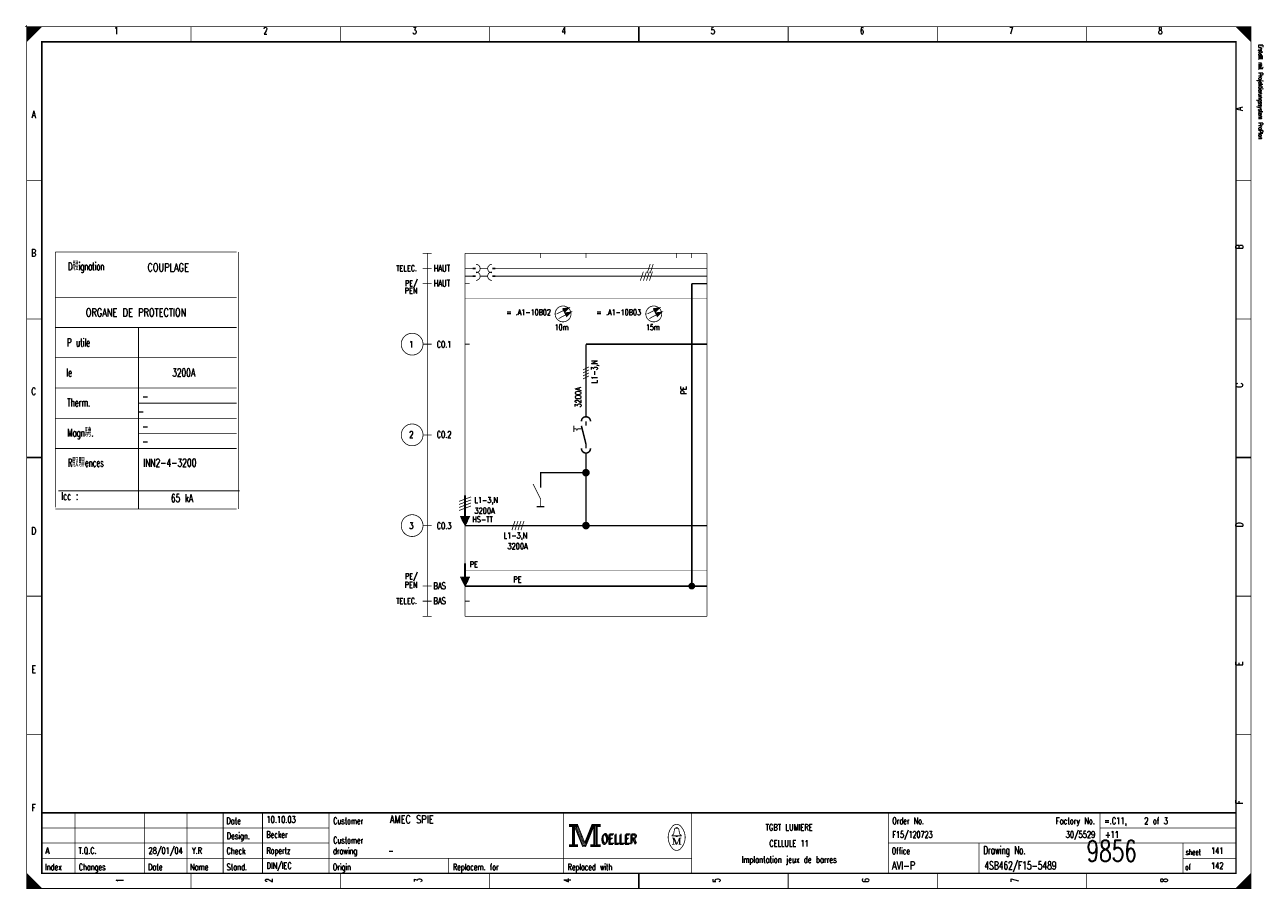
# Model space of a CAD drawing. Extents: x -1 to 409, y 0 to 286.
import ezdxf
from ezdxf.enums import TextEntityAlignment as Align

# ---------------------------------------------------------------- set-up
doc = ezdxf.new("R2010")
doc.units = 0
doc.header["$MEASUREMENT"] = 0
doc.linetypes.add('GESTRICHELT', pattern=[3.75, 3, -0.75])
doc.linetypes.add('STRICH-PUNKT', pattern=[4.7, 3, -0.75, 0.2, -0.75])
doc.layers.get('0').update_dxf_attribs({"color": 9, "linetype": 'CONTINUOUS'})
doc.layers.add('1', color=7, linetype='CONTINUOUS')
doc.styles.get("Standard").update_dxf_attribs({"font": 'TXT', "bigfont": 'TXT'})

msp = doc.modelspace()

# ---------------------------------------------------------------- linework, layer by layer
at = {"color": 0}
for points, const_width in [([(-0.5, 285), (0.5, 285)], 0.25), ([(-0.5, 285), (0.5, 285)], 0.25), ([(-0.5, 285), (0.5, 285)], 0.25), ([(-0.5, 285), (0.5, 285)], 0.25), ([(0, 285.5), (0, 284.5)], 0.25), ([(0, 285.5), (0, 284.5)], 0.25), ([(0, 285.5), (0, 284.5)], 0.25), ([(0, 285.5), (0, 284.5)], 0.25), ([(54.375, 285), (54.375, 280)], 0.25), ([(103.75, 285), (103.75, 280)], 0.25), ([(153.125, 285), (153.125, 280)], 0.25), ([(202.5, 280), (202.5, 285)], 0.5), ([(202.5, 285), (202.5, 280)], 0.25), ([(251.875, 285), (251.875, 280)], 0.25), ([(301.25, 285), (301.25, 280)], 0.25), ([(350.625, 285), (350.625, 280)], 0.25), ([(0, 234.167), (5, 234.167)], 0.25), ([(405, 234.167), (400, 234.167)], 0.25), ([(9.5, 210.5), (69.5, 210.5)], 0.25), ([(9.5, 195.5), (69.5, 195.5)], 0.25), ([(0, 188.334), (5, 188.334)], 0.25), ([(405, 188.334), (400, 188.334)], 0.25), ([(9.5, 185.5), (69.5, 185.5)], 0.25), ([(37, 185.5), (37, 125.5)], 0.25), ([(9.5, 175.5), (69.5, 175.5)], 0.25), ([(9.5, 165.5), (69.5, 165.5)], 0.25), ([(37, 160.5), (69.5, 160.5)], 0.3), ([(185, 157.5), (185, 156)], 0.5), ([(9.5, 155.5), (69.5, 155.5)], 0.25), ([(37, 150.5), (69.5, 150.5)], 0.3), ([(9.5, 145.5), (69.5, 145.5)], 0.25), ([(185, 142.5), (185, 144)], 0.5), ([(5, 142.5), (0, 142.5)], 0.5), ([(0, 142.5), (5, 142.5)], 0.25), ([(400, 142.5), (405, 142.5)], 0.5), ([(405, 142.5), (400, 142.5)], 0.25), ([(10.5, 131.5), (70.5, 131.5)], 0.25), ([(9.5, 125.5), (69.5, 125.5)], 0.25), ([(0, 96.667), (5, 96.667)], 0.25), ([(405, 96.667), (400, 96.667)], 0.25), ([(0, 50.834), (5, 50.834)], 0.25), ([(405, 50.834), (400, 50.834)], 0.25), ([(400, 25), (5, 25)], 0.5), ([(16, 5), (16, 25)], 0.25), ([(39, 5), (39, 25)], 0.25), ([(53, 5), (53, 25)], 0.25), ([(65, 25), (65, 5)], 0.25), ([(78, 25), (78, 5)], 0.25), ([(100, 25), (100, 5)], 0.25), ([(177.5, 25), (177.5, 5)], 0.25), ([(220, 25), (220, 5)], 0.25), ([(285, 25), (285, 5)], 0.25), ([(355, 25), (355, 15)], 0.25), ([(181.5, 20.5), (184, 14.2)], 0.25), ([(184.7, 14.9), (187, 20.6)], 0.25), ([(5, 20), (100, 20)], 0.25), ([(213.5, 16.7), (214.2, 16.7)], 0.25), ([(214.2, 16.7), (215.1, 14.6)], 0.25), ([(214.6, 19.9), (215.5, 19.9)], 0.25), ([(215.1, 14.6), (215.9, 16.7)], 0.25), ([(215.9, 14.6), (215.9, 16.7)], 0.25), ([(215.9, 16.7), (216.5, 16.7)], 0.25), ([(216.1, 16.7), (216.1, 14.6)], 0.25), ([(355, 20), (400, 20)], 0.25), ([(5, 15), (100, 15)], 0.25), ([(184, 14.2), (184.6, 14.2)], 0.25), ([(213.9, 14.6), (214.3, 14.6)], 0.25), ([(216.5, 14.6), (215.7, 14.6)], 0.25), ([(285, 15), (400, 15)], 0.25), ([(315, 15), (315, 5)], 0.25), ([(382.5, 15), (382.5, 5)], 0.25), ([(5, 10), (220, 10)], 0.25), ([(139.5, 10), (139.5, 5)], 0.25), ([(382.5, 10), (400, 10)], 0.25), ([(54.375, 0), (54.375, 5)], 0.25), ([(103.75, 0), (103.75, 5)], 0.25), ([(153.125, 0), (153.125, 5)], 0.25), ([(202.5, 5), (202.5, 0)], 0.5), ([(202.5, 0), (202.5, 5)], 0.25), ([(251.875, 0), (251.875, 5)], 0.25), ([(301.25, 0), (301.25, 5)], 0.25), ([(350.625, 0), (350.625, 5)], 0.25), ([(405, 5), (400, 0)], 0.25), ([(4.75, 0), (4.75, 0.25)], 0.25)]:
    msp.add_lwpolyline(points, dxfattribs=dict(at, const_width=const_width))
at = {"color": 0, "const_width": 0.25, "flags": 128}
for points in [[(0, 142.5), (0, 285), (405, 285), (405, 0), (0, 0), (0, 142.5)], [(0, 285), (5, 285), (0, 280), (0, 285)], [(0.25, 285), (0.25, 280.25), (0.5, 280.5), (0.5, 285), (0.75, 285), (0.75, 280.75), (1, 281), (1, 285), (1.25, 285), (1.25, 281.25), (1.5, 281.5), (1.5, 285), (1.75, 285), (1.75, 281.75), (2, 282)], [(2, 282), (2, 285), (2.25, 285), (2.25, 282.25), (2.5, 282.5), (2.5, 285), (2.75, 285), (2.75, 282.75), (3, 283), (3, 285), (3.25, 285), (3.25, 283.25), (3.5, 283.5), (3.5, 285), (3.75, 285)], [(3.75, 285), (3.75, 283.75), (4, 284), (4, 285), (4.25, 285), (4.25, 284.25), (4.5, 284.5), (4.5, 285), (4.75, 285), (4.75, 284.75)], [(400, 285), (405, 280), (404.75, 280.25), (404.75, 285), (404.5, 285), (404.5, 280.5), (404.25, 280.75), (404.25, 285), (404, 285), (404, 281), (403.75, 281.25), (403.75, 285), (403.5, 285), (403.5, 281.5), (403.25, 281.75)], [(401.5, 283.5), (401.5, 285), (401.25, 285), (401.25, 283.75), (401, 284), (401, 285), (400.75, 285), (400.75, 284.25), (400.5, 284.5), (400.5, 285), (400.25, 285), (400.25, 284.75)], [(403.25, 281.75), (403.25, 285), (403, 285), (403, 282), (402.75, 282.25), (402.75, 285), (402.5, 285), (402.5, 282.5), (402.25, 282.75), (402.25, 285), (402, 285), (402, 283), (401.75, 283.25), (401.75, 285), (401.5, 285)], [(9.5, 126), (9.5, 210.5)], [(70, 125.5), (70, 210.5)], [(179.5, 21.2), (179.5, 20.5), (180.5, 20.5), (180.5, 14.5), (179.5, 14.5), (179.5, 13.8), (182.2, 13.8), (182.2, 14.5), (181.2, 14.5), (181.2, 20.5), (182.2, 20.5), (182.2, 21.2), (179.5, 21.2)], [(180.7, 20.7), (180.7, 14.3), (181, 14.3), (181, 20.7)], [(181.2, 20.5), (183.9, 13.8), (184.9, 13.8), (187.6, 20.5)], [(181.8, 20.5), (184.2, 14.6), (184.6, 14.6)], [(182.2, 21.2), (184.6, 15.2), (187, 21.2)], [(182.2, 20.5), (184.4, 14.9), (184.7, 14.9)], [(184.6, 14.2), (184.9, 14.2), (187.4, 20.5)], [(184.6, 14.6), (184.8, 14.6), (187.2, 20.5)], [(187.6, 20.5), (187.6, 14.5), (186.6, 14.5), (186.6, 13.8), (187.1, 13.8)], [(187, 21.2), (187, 20.5), (188, 20.5), (188, 14.5), (187, 14.5), (187, 13.8), (189.7, 13.8), (189.7, 14.5), (188.7, 14.5), (188.7, 20.5), (189.7, 20.5), (189.7, 21.2), (187, 21.2)], [(187.8, 20.7), (187.8, 14.3), (188.3, 14.3), (188.3, 20.7), (188.5, 20.7), (188.5, 14.3)], [(214.8, 17.4), (213.5, 17.4), (213.5, 17.6), (214, 18), (214.3, 19.6)], [(213.9, 16.7), (213.9, 14.6), (213.5, 14.6)], [(213.9, 16.7), (214.8, 14.6), (215.1, 14.6)], [(214.8, 19.9), (214.8, 20.2), (215.2, 20.2), (215.2, 19.9)], [(215.2, 17.4), (216.5, 17.4), (216.5, 17.6), (216, 18), (215.7, 19.6)], [(0, 5), (0, 0), (5, 0), (0, 5), (0.25, 4.75), (0.25, 0), (0.5, 0), (0.5, 4.5), (0.75, 4.25), (0.75, 0), (1, 0), (1, 4), (1.25, 3.75), (1.25, 0), (1.5, 0)], [(404.75, 4.75), (404.75, 0), (404.5, 0), (404.5, 4.5), (404.25, 4.25), (404.25, 0), (404, 0), (404, 4), (403.75, 3.75), (403.75, 0), (403.5, 0), (403.5, 3.5), (403.25, 3.25), (403.25, 0), (403, 0)], [(1.5, 0), (1.5, 3.5), (1.75, 3.25), (1.75, 0), (2, 0), (2, 3), (2.25, 2.75), (2.25, 0), (2.5, 0), (2.5, 2.5), (2.75, 2.25), (2.75, 0), (3, 0), (3, 2), (3.25, 1.75)], [(3.25, 1.75), (3.25, 0), (3.5, 0), (3.5, 1.5), (3.75, 1.25), (3.75, 0), (4, 0), (4, 1), (4.25, 0.75), (4.25, 0), (4.5, 0), (4.5, 0.5), (4.75, 0.25)], [(401.25, 1.25), (401.25, 0), (401, 0), (401, 1), (400.75, 0.75), (400.75, 0), (400.5, 0), (400.5, 0.5), (400.25, 0.25), (400.25, 0)], [(403, 0), (403, 3), (402.75, 2.75), (402.75, 0), (402.5, 0), (402.5, 2.5), (402.25, 2.25), (402.25, 0), (402, 0), (402, 2), (401.75, 1.75), (401.75, 0), (401.5, 0), (401.5, 1.5), (401.25, 1.25)]]:
    msp.add_lwpolyline(points, dxfattribs=at)
at = {"color": 0, "flags": 128}
for points, const_width in [([(0, 285), (405, 285), (405, 0), (0, 0)], 0.25), ([(5, 280), (400, 280), (400, 5), (5, 5)], 0.5), ([(5, 280), (400, 280), (400, 5), (5, 5)], 0.25), ([(179.7, 21), (182, 21), (182, 20.7), (179.7, 20.7)], 0.25), ([(187.2, 21), (189.5, 21), (189.5, 20.7), (187.2, 20.7)], 0.25), ([(214.8, 17.4), (215.2, 17.4), (215.2, 17.1), (214.8, 17.1)], 0.25), ([(179.7, 14.3), (182, 14.3), (182, 14), (179.7, 14)], 0.25), ([(186.8, 14.3), (189.5, 14.3), (189.5, 14), (186.8, 14)], 0.25)]:
    msp.add_lwpolyline(points, close=True, dxfattribs=dict(at, const_width=const_width))
for points, const_width in [([(186.5, 154.5, 1), (183.5, 154.5, 1)], 0.5), ([(183.5, 145.5, 1), (186.5, 145.5, 1)], 0.5), ([(213.499601, 20.388348, 0.373815), (213.488, 13.425, 0.373815)], 0.25), ([(216.493359, 20.403602, 0.530775), (213.513, 20.413, 0.530775)], 0.25), ([(216.498075, 13.401685, 0.378582), (216.463, 20.438, 0.378582)], 0.25), ([(214.6, 19.9, 0.414214), (214.3, 19.6, 0.414214)], 0.25), ([(215.7, 19.6, 0.414214), (215.4, 19.9, 0.414214)], 0.25), ([(213.502705, 13.401803, 0.532213), (216.488, 13.388, 0.532213)], 0.25)]:
    msp.add_lwpolyline(points, format="xyb", dxfattribs=dict(at, const_width=const_width))
at = {"layer": '1', "color": 0}
for points, const_width in [([(131, 210), (134, 210)], 0.25), ([(132.5, 210), (132.5, 90)], 0.25), ([(145, 210), (185, 210)], 0.25), ([(145, 210), (145, 90)], 0.25), ([(170, 210), (170, 208.5)], 0.25), ([(185, 210), (225, 210)], 0.25), ([(185, 210), (185, 208.5)], 0.25), ([(215, 210), (215, 208.5)], 0.25), ([(220, 210), (220, 208.5)], 0.25), ([(225, 210), (225, 90)], 0.25), ([(131, 205), (134, 205)], 0.25), ([(147.5, 205), (145, 205)], 0.25), ([(145, 205), (146.5, 205)], 0.25), ([(147.5, 205), (148.5, 205)], 0.5), ([(152.5, 205), (150, 205)], 0.25), ([(155, 205), (154, 205)], 0.5), ([(155, 205), (185, 205)], 0.25), ([(185, 205), (205, 205)], 0.25), ([(205, 205), (225, 205)], 0.25), ([(206.25, 206.5), (205.25, 203.5)], 0.25), ([(207.25, 206.5), (206.25, 203.5)], 0.25), ([(147.5, 202.5), (145, 202.5)], 0.25), ([(147.5, 202.5), (148.5, 202.5)], 0.5), ([(152.5, 202.5), (150, 202.5)], 0.25), ([(155, 202.5), (154, 202.5)], 0.5), ([(155, 202.5), (185, 202.5)], 0.25), ([(185, 202.5), (205, 202.5)], 0.25), ([(204, 204), (203, 201)], 0.25), ([(205, 204), (204, 201)], 0.25), ([(206, 204), (205, 201)], 0.25), ([(205, 202.5), (225, 202.5)], 0.25), ([(207, 204), (206, 201)], 0.25), ([(131, 200), (134, 200)], 0.25), ([(145, 200), (146.5, 200)], 0.25), ([(175.325, 190), (179.1, 191.888)], 0.25), ([(175.95, 188.463), (179.8, 190.488)], 0.25), ([(177.513, 191.675), (179.088, 191.875)], 0.5), ([(177.675, 191.325), (179.088, 191.875)], 0.5), ([(179.088, 191.875), (177.825, 190.863)], 0.5), ([(179.088, 191.875), (177.913, 191.088)], 0.5), ([(178.213, 190.275), (179.788, 190.488)], 0.5), ([(178.375, 189.925), (179.788, 190.488)], 0.5), ([(179.788, 190.488), (178.525, 189.463)], 0.5), ([(179.788, 190.488), (178.613, 189.688)], 0.5), ([(205.325, 190), (209.1, 191.888)], 0.25), ([(205.95, 188.463), (209.8, 190.488)], 0.25), ([(207.513, 191.675), (209.088, 191.875)], 0.5), ([(207.675, 191.325), (209.088, 191.875)], 0.5), ([(209.088, 191.875), (207.825, 190.863)], 0.5), ([(209.088, 191.875), (207.913, 191.088)], 0.5), ([(208.213, 190.275), (209.788, 190.488)], 0.5), ([(208.375, 189.925), (209.788, 190.488)], 0.5), ([(209.788, 190.488), (208.525, 189.463)], 0.5), ([(209.788, 190.488), (208.613, 189.688)], 0.5), ([(185, 180), (225, 180)], 0.5), ([(185, 157.5), (185, 180)], 0.5), ([(131, 180), (134, 180)], 0.25), ([(145, 180), (146.5, 180)], 0.25), ([(186, 172.5), (184, 171.5)], 0.25), ([(186, 171.5), (184, 170.5)], 0.25), ([(186, 170.5), (184, 169.5)], 0.25), ([(186, 169.5), (184, 168.5)], 0.25), ([(185, 157.5), (185, 156)], 0.5), ([(181, 153), (181, 151)], 0.25), ([(183.5, 153), (185, 147)], 0.5), ([(185, 154.5), (185, 153)], 0.5), ([(131, 150), (134, 150)], 0.25), ([(185, 145.5), (185, 147)], 0.5), ([(185, 142.5), (185, 144)], 0.5), ([(185, 142.5), (185, 120)], 0.5), ([(170, 135), (170, 132.5)], 0.5), ([(170, 135), (170, 132.5)], 0.25), ([(143, 128), (147, 129.5)], 0.25), ([(143, 127), (147, 128.5)], 0.25), ([(143, 126), (147, 127.5)], 0.25), ([(144.9, 130), (144.9, 122.9)], 0.5), ([(145.1, 122.9), (145.1, 130)], 0.5), ([(145, 130), (145, 120)], 0.25), ([(143, 125), (147, 126.5)], 0.25), ([(131, 120), (134, 120)], 0.25), ([(145, 120), (185, 120)], 0.5), ([(145, 120), (146.5, 120)], 0.25), ([(161.5, 121.5), (160.5, 118.5)], 0.25), ([(162.5, 121.5), (161.5, 118.5)], 0.25), ([(163.5, 121.5), (162.5, 118.5)], 0.25), ([(164.5, 121.5), (163.5, 118.5)], 0.25), ([(185, 120), (205, 120)], 0.5), ([(205, 120), (225, 120)], 0.5), ([(144.9, 107.5), (144.9, 103)], 0.5), ([(145, 107.5), (145, 103)], 0.5), ([(145.1, 107.5), (145.1, 103)], 0.5), ([(131, 100), (134, 100)], 0.25), ([(145, 100), (146.5, 100)], 0.25), ([(131, 95), (134, 95)], 0.25), ([(145, 95), (146.5, 95)], 0.25), ([(131, 90), (134, 90)], 0.25), ([(145, 90), (185, 90)], 0.25), ([(185, 90), (205, 90)], 0.25), ([(205, 90), (225, 90)], 0.25)]:
    msp.add_lwpolyline(points, dxfattribs=dict(at, const_width=const_width))
at = {"layer": '1', "color": 0, "flags": 128}
for points, const_width in [([(148.6, 203.6, 1), (148.6, 206.4, 1)], 0.25), ([(153.9, 206.4, 1), (153.9, 203.6, 1)], 0.25), ([(148.6, 201.1, 1), (148.6, 203.9, 1)], 0.25), ([(153.9, 203.9, 1), (153.9, 201.1, 1)], 0.25), ([(186.5, 154.5, 1), (183.5, 154.5, 1)], 0.5), ([(183.5, 145.5, 1), (186.5, 145.5, 1)], 0.5)]:
    msp.add_lwpolyline(points, format="xyb", dxfattribs=dict(at, const_width=const_width))
at = {"layer": '1', "color": 0, "linetype": 'STRICH-PUNKT', "const_width": 0.5}
for points in [[(220, 200), (225, 200)], [(220, 200), (220, 100)], [(145, 100), (185, 100)], [(185, 100), (205, 100)], [(205, 100), (225, 100)]]:
    msp.add_lwpolyline(points, dxfattribs=at)
at = {"layer": '1', "color": 0, "linetype": 'GESTRICHELT', "const_width": 0.1}
for points in [[(145, 195), (185, 195)], [(185, 195), (225, 195)], [(145, 105), (185, 105)], [(185, 105), (225, 105)]]:
    msp.add_lwpolyline(points, dxfattribs=at)
at = {"layer": '1', "color": 0, "flags": 128}
for points, const_width in [([(180.05, 190, 1), (174.8, 190, 1)], 0.25), ([(210.05, 190, 1), (204.8, 190, 1)], 0.25), ([(131.1, 180, 1), (123.9, 180, 1)], 0.25), ([(131.1, 150, 1), (123.9, 150, 1)], 0.25), ([(186, 137.5, 1), (184, 137.5, 1)], 0.5), ([(185.75, 137.5, 1), (184.25, 137.5, 1)], 0.5), ([(185.25, 137.5, 1), (184.75, 137.5, 1)], 0.5), ([(131.1, 120, 1), (123.9, 120, 1)], 0.25), ([(186, 120, 1), (184, 120, 1)], 0.5), ([(185.75, 120, 1), (184.25, 120, 1)], 0.5), ([(185.25, 120, 1), (184.75, 120, 1)], 0.5), ([(221, 100, 1), (219, 100, 1)], 0.25), ([(220.75, 100, 1), (219.25, 100, 1)], 0.25), ([(220.5, 100, 1), (219.5, 100, 1)], 0.25), ([(220.25, 100, 1), (219.75, 100, 1)], 0.25)]:
    msp.add_lwpolyline(points, format="xyb", close=True, dxfattribs=dict(at, const_width=const_width))
for points, const_width in [([(177.588, 191.725), (177.438, 191.65), (177.513, 191.488)], 0.5), ([(179.088, 191.875), (177.513, 191.488), (177.913, 190.7), (179.088, 191.875)], 0.5), ([(178.288, 190.325), (178.138, 190.25), (178.213, 190.088)], 0.5), ([(179.788, 190.488), (178.213, 190.088), (178.613, 189.3), (179.788, 190.488)], 0.5), ([(207.588, 191.725), (207.438, 191.65), (207.513, 191.488)], 0.5), ([(209.088, 191.875), (207.513, 191.488), (207.913, 190.7), (209.088, 191.875)], 0.5), ([(208.288, 190.325), (208.138, 190.25), (208.213, 190.088)], 0.5), ([(209.788, 190.488), (208.213, 190.088), (208.613, 189.3), (209.788, 190.488)], 0.5), ([(183.75, 152), (182.25, 152), (182, 151.5), (181.75, 152), (181, 152)], 0.25), ([(185, 137.5), (170, 137.5), (170, 135)], 0.5), ([(167.5, 133.75), (170, 128.75), (170, 126.25)], 0.25), ([(145, 120), (143.5, 123), (146.5, 123), (145, 120)], 0.25), ([(143.8, 122.7), (146.2, 122.7), (146, 122.4), (143.9, 122.4), (144.1, 122), (145.9, 122), (145.7, 121.6), (144.3, 121.6), (144.5, 121.3), (145.6, 121.3), (145.4, 121), (144.6, 121), (144.8, 120.7), (145.3, 120.7), (145.1, 120.4)], 0.5), ([(170, 126.25), (171.25, 126.25), (168.75, 126.25)], 0.5), ([(145, 100), (143.5, 103), (146.5, 103), (145, 100)], 0.25), ([(143.8, 102.7), (146.2, 102.7), (146, 102.4), (143.9, 102.4), (144.1, 102), (145.9, 102), (145.7, 101.6), (144.3, 101.6), (144.5, 101.3), (145.6, 101.3), (145.4, 101), (144.6, 101), (144.8, 100.7), (145.3, 100.7), (145.1, 100.4)], 0.5)]:
    msp.add_lwpolyline(points, dxfattribs=dict(at, const_width=const_width))

# ---------------------------------------------------------------- texts
at = {"color": 0}
for s, height, width, p in [('1', 2.38125, 0.672, (29.654421, 284.858032)), ('2', 2.38125, 0.672, (78.988169, 284.858032)), ('3', 2.38125, 0.672, (128.321918, 284.858032)), ('4', 2.38125, 0.672, (177.655666, 284.858032)), ('5', 2.38125, 0.672, (226.989415, 284.858032)), ('6', 2.38125, 0.672, (276.323163, 284.858032)), ('7', 2.38125, 0.672, (325.656912, 284.858032)), ('8', 2.38125, 0.672, (374.99066, 284.858032)), ('A', 2.38125, 0.76, (2.325654, 257.174346)), ('B', 2.38125, 0.76, (2.325654, 211.389788)), ('C', 2.38125, 0.76, (2.325654, 165.60523)), ('D', 2.38125, 0.76, (2.325654, 119.465753)), ('E', 2.38125, 0.76, (2.325654, 73.681196)), ('F', 2.38125, 0.76, (2.325654, 27.896638)), ('TGBT LUMIERE', 2.143125, 0.754667, (252.188667, 21.295143)), ('CELLULE 11', 2.143125, 0.736, (252.188667, 15.971357)), ('Implantation jeux de barres', 2.143125, 0.616593, (252.188667, 10.647572))]:
    msp.add_text(s, height=height, dxfattribs=dict(at, width=width)).set_placement(p, align=Align.TOP_CENTER)
at = {"color": 0, "width": 0.622634}
msp.add_text('Erstellt mit Projektierungssystem ProPlan', height=1.42875, rotation=270, dxfattribs=at).set_placement((407.023879, 279.056912), align=Align.BOTTOM_LEFT)
at = {"color": 0, "width": 0.76}
for s, p in [('A', (399.909527, 257.174346)), ('B', (399.909527, 211.389788)), ('C', (399.921949, 165.60523)), ('D', (399.921949, 119.465753)), ('E', (399.909527, 73.681196)), ('F', (399.909527, 27.896638))]:
    msp.add_text(s, height=2.38125, rotation=90, dxfattribs=at).set_placement(p, align=Align.TOP_LEFT)
at = {"color": 0}
for s, height, width, p in [('D駸ignation', 2.619375, 0.614545, (13.668867, 207.059776)), ('COUPLAGE', 2.619375, 0.76, (39.945299, 206.704857)), ('ORGANE DE PROTECTION', 2.619375, 0.7536, (19.581818, 191.798257)), ('P utile', 2.619375, 0.636571, (13.358313, 181.860523)), ('Ie', 2.619375, 0.68, (13.085025, 171.92279)), ('3200A', 2.619375, 0.6896, (48.14038, 171.92279)), ('Therm.', 2.619375, 0.642667, (13.395579, 161.985056)), ('-', 2.619375, 0.696, (38.209745, 164.11457)), ('-', 2.619375, 0.696, (36.790068, 159.145704)), ('Magn騁.', 2.619375, 0.636571, (13.45769, 152.047323)), ('-', 2.619375, 0.696, (38.209745, 154.176837)), ('-', 2.619375, 0.696, (38.209745, 149.20797)), ('R馭駻ences', 2.619375, 0.616, (13.619178, 142.109589)), ('INN2-4-3200', 2.619375, 0.700364, (38.550467, 142.109589)), ('Icc :', 2.619375, 0.6704, (11.434651, 131.107098)), ('65 kA', 2.619375, 0.68, (47.72335, 130.39726)), ('Date', 2.143125, 0.64, (66.054919, 23.424658)), ('Customer', 2.143125, 0.62, (101.403082, 23.424658)), ('Order No.', 2.143125, 0.656889, (286.328331, 23.424658)), ('=.C11,    2 of 3', 2.143125, 0.682, (356.433717, 23.424658)), ('Design.', 2.143125, 0.636571, (66.191563, 18.455791)), ('Customer', 2.143125, 0.62, (101.403082, 17.036115)), ('OELLER', 3.095625, 0.76, (189.964259, 17.745953)), ('OELLER', 3.095625, 0.76, (189.964259, 17.745953)), ('OELLER', 3.095625, 0.76, (190.319178, 18.100872)), ('Check', 2.143125, 0.632, (66.11703, 13.486924)), ('drawing', 2.143125, 0.6, (101.328549, 13.486924)), ('Office', 2.143125, 0.626667, (286.154421, 13.486924)), ('Drawing No.', 2.619375, 0.646545, (316.427242, 13.983811)), ('sheet', 1.905, 0.6, (383.377397, 12.990037)), ('Index', 2.143125, 0.632, (6.086021, 8.163138)), ('Changes', 2.143125, 0.622857, (17.262422, 8.163138)), ('Stand.', 2.143125, 0.642667, (66.11703, 8.163138)), ('Origin', 2.143125, 0.626667, (101.266438, 8.163138)), ('Replacem. for', 2.143125, 0.627077, (140.973007, 8.163138)), ('Replaced with', 2.143125, 0.619692, (178.949346, 8.163138)), ('of', 1.905, 0.6, (383.228331, 8.021171)), ('Date', 2.143125, 0.64, (40.145828, 8.163138)), ('Name', 2.143125, 0.64, (54.03736, 8.163138))]:
    msp.add_text(s, height=height, dxfattribs=dict(at, width=width)).set_placement(p, align=Align.TOP_LEFT)
for s, height, width, p in [('10.10.03', 2.143125, 0.678, (79.33599, 21.082192)), ('AMEC SPIE', 2.619375, 0.752889, (120.157005, 20.769863)), ('Becker', 2.143125, 0.626667, (79.273879, 16.113325)), ('F15/120723', 2.143125, 0.6832, (286.390442, 16.113325)), ('+11', 2.143125, 0.68, (356.701681, 16.113325)), ('A', 2.143125, 0.76, (6.212017, 10.789539)), ('T.Q.C.', 2.143125, 0.728, (17.163045, 10.789539)), ('28/01/04', 2.143125, 0.678, (40.294894, 10.789539)), ('Y.R', 2.143125, 0.738667, (54.665567, 10.789539)), ('Ropertz', 2.143125, 0.622857, (79.323568, 10.789539)), ('-', 2.143125, 0.696, (119.651245, 10.789539)), ('9856', 7, 0.6928, (350.581462, 6.783637)), ('141', 2.143125, 0.672, (391.771233, 10.789539)), ('DIN/IEC', 2.143125, 0.750857, (79.348412, 5.820672)), ('AVI-P', 2.619375, 0.7472, (286.241376, 5.508344)), ('4SB462/F15-5489', 2.619375, 0.6928, (316.787484, 5.508344)), ('142', 2.143125, 0.672, (391.771233, 5.820672))]:
    msp.add_text(s, height=height, dxfattribs=dict(at, width=width)).set_placement(p, align=Align.BOTTOM_LEFT)
at = {"color": 0, "width": 0.646545}
msp.add_text('Factory No.', height=2.143125, dxfattribs=at).set_placement((353.349471, 23.424658), align=Align.TOP_RIGHT)
at = {"color": 0, "width": 0.675429}
msp.add_text('30/5529', height=2.143125, dxfattribs=at).set_placement((353.464819, 16.113325), align=Align.BOTTOM_RIGHT)
at = {"color": 0, "width": 0.672}
for s, p in [('1', (29.654421, 2.697385)), ('2', (78.988169, 2.697385)), ('3', (128.321918, 2.697385)), ('4', (177.655666, 2.697385)), ('5', (226.989415, 2.697385)), ('6', (276.323163, 2.697385)), ('7', (325.656912, 2.697385)), ('8', (374.99066, 2.697385))]:
    msp.add_text(s, height=2.38125, rotation=90, dxfattribs=at).set_placement(p, align=Align.TOP_CENTER)
at = {"layer": '1', "color": 0}
for s, height, width, p in [('TELEC.', 1.905, 0.749333, (129.155978, 206.066002)), ('PE/', 1.905, 0.738667, (129.280199, 201.097136)), ('PEN', 1.905, 0.76, (129.25358, 198.612702)), ('= .A1-10B02', 1.905, 0.696727, (173.396638, 191.514321)), ('= .A1-10B03', 1.905, 0.696727, (203.209838, 191.514321)), ('1', 2.143125, 0.672, (127.931507, 181.008717)), ('2', 2.143125, 0.672, (127.931507, 151.195517)), ('3', 2.143125, 0.672, (127.931507, 121.027397)), ('PE/', 1.905, 0.738667, (129.280199, 104.204234)), ('PE', 1.905, 0.76, (163.725093, 103.139477)), ('PEN', 1.905, 0.76, (129.25358, 101.364882)), ('TELEC.', 1.905, 0.749333, (129.155978, 96.041096))]:
    msp.add_text(s, height=height, dxfattribs=dict(at, width=width)).set_placement(p, align=Align.TOP_RIGHT)
for s, height, width, p in [('HAUT', 2.143125, 0.76, (134.628829, 206.20797)), ('HAUT', 2.143125, 0.76, (134.628829, 201.239103)), ('CO.1', 2.143125, 0.722, (135.643898, 181.008717)), ('CO.2', 2.143125, 0.722, (135.643898, 151.195517)), ('L1-3,N', 1.905, 0.709333, (148.103331, 129.403487)), ('HS-TT', 1.905, 0.7472, (147.405915, 123.014944)), ('3200A', 1.905, 0.6896, (148.103331, 125.854296)), ('CO.3', 2.143125, 0.722, (135.643898, 121.027397)), ('PE', 1.905, 0.76, (146.547011, 108.108344)), ('BAS', 2.143125, 0.76, (134.541874, 101.15193)), ('BAS', 2.143125, 0.76, (134.541874, 96.183064))]:
    msp.add_text(s, height=height, dxfattribs=dict(at, width=width)).set_placement(p, align=Align.TOP_LEFT)
for s, width, p in [('10m', 0.648, (176.945828, 186.545455)), ('15m', 0.648, (207.113948, 186.545455)), ('L1-3,N', 0.709333, (161.684309, 117.691158)), ('3200A', 0.6896, (162.394147, 114.141968))]:
    msp.add_text(s, height=1.905, dxfattribs=dict(at, width=width)).set_placement(p, align=Align.TOP_CENTER)
at = {"layer": '1', "color": 0, "width": 0.709333}
msp.add_text('L1-3,N', height=1.905, rotation=90, dxfattribs=at).set_placement((186.883562, 170.929016), align=Align.TOP_CENTER)
at = {"layer": '1', "color": 0, "width": 0.6896}
msp.add_text('3200A', height=1.905, rotation=90, dxfattribs=at).set_placement((183.950156, 159.055334), align=Align.BOTTOM_LEFT)
at = {"layer": '1', "color": 0, "width": 0.76}
msp.add_text('PE', height=1.905, rotation=90, dxfattribs=at).set_placement((218.826276, 164.781818), align=Align.BOTTOM_CENTER)

doc.saveas('drawing.dxf')
